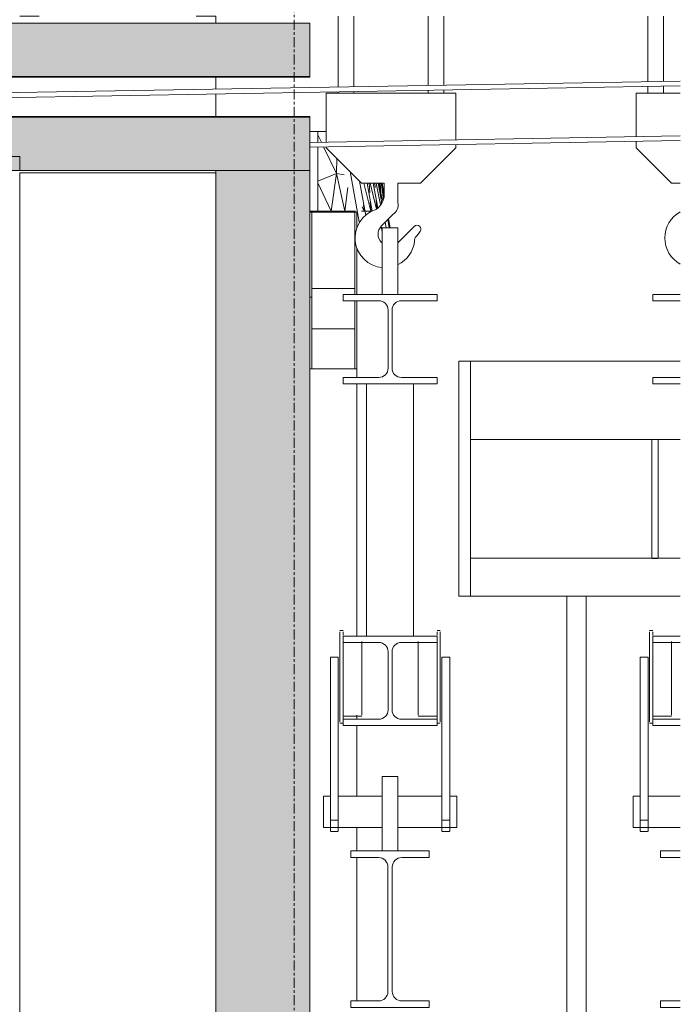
# Model space of a CAD drawing. Header units: millimetres. Extents: x 61846 to 198573, y 13020 to 52988.
# Tile 189 of 240: x 183753 to 184595, y 21289 to 22546. Entities that reach past the tile are written whole.
import ezdxf

# ---------------------------------------------------------------- set-up
doc = ezdxf.new("R2010")
doc.units = ezdxf.units.MM
doc.linetypes.add('Grid Line', pattern=[22.225, 12.7, -3.175, 3.175, -3.175])
for name, color, linetype, lineweight in [('A-GENM', 13, 'Continuous', 18), ('A-WALL', 113, 'Continuous', 25), ('E-CABL-TRAY', 211, 'Continuous', 18), ('I-WALL', 2, 'Continuous', 25), ('S-GRID', 1, 'Continuous', 18)]:
    doc.layers.add(name, color=color, linetype=linetype, lineweight=lineweight)

# ---------------------------------------------------------------- blocks, each defined once
blk = doc.blocks.new('NLRS_62_EF_LB_400V CEE wcd opbouw_gen_ISR_NLRS_62_EF_UN_CEE ctd 400V 32A_opbouw_DNL_4840869 - NLRS_62_EF_LB_400V CEE wcd opbouw_gen_ISR_NLRS_62_EF_UN_CEE ctd 400V 32A_opbouw_DNL_4840869-608094-GZ lierenkamer 3')
at = {"layer": 'A-GENM', "color": 7, "lineweight": 9}
for p, q in [((-44880, 22403), (-44890, 22403)), ((-44890, 22403), (-44880, 22403)), ((-44880, 22403), (-44869, 22403)), ((-44869, 22403), (-44880, 22403)), ((-44880, 22389.1), (-44880, 22403)), ((-44880, 22403), (-44880, 22389.1)), ((-44875.3, 22389.2), (-44880, 22398.8)), ((-44880, 22398.8), (-44875.3, 22389.2)), ((-44880, 22301), (-44880, 22383.1)), ((-44880, 22383.1), (-44880, 22301)), ((-44856, 22349.1), (-44872.5, 22383.2)), ((-44872.5, 22383.2), (-44856, 22349.1)), ((-44855.6, 22368.5), (-44856, 22349.1)), ((-44856, 22349.1), (-44855.6, 22368.5)), ((-44880, 22339.4), (-44856, 22349.1)), ((-44856, 22349.1), (-44880, 22339.4)), ((-44856, 22349.1), (-44862.7, 22301)), ((-44862.7, 22301), (-44856, 22349.1)), ((-44846.1, 22347.4), (-44856, 22349.1)), ((-44856, 22349.1), (-44845.4, 22301)), ((-44845.4, 22301), (-44856, 22349.1)), ((-44856, 22349.1), (-44846.1, 22347.4)), ((-44827, 22287.4), (-44838.7, 22351.6)), ((-44838.7, 22351.6), (-44827, 22287.4)), ((-44862.7, 22301), (-44880, 22337.5)), ((-44880, 22337.5), (-44862.7, 22301)), ((-44826.6, 22339.5), (-44818.6, 22295.8)), ((-44818.6, 22295.8), (-44826.6, 22339.5)), ((-44812.2, 22301), (-44821.3, 22336.9)), ((-44821.3, 22336.9), (-44812.2, 22301)), ((-44810.4, 22301.1), (-44817, 22336.9)), ((-44817, 22336.9), (-44810.4, 22301.1)), ((-44813.7, 22325.2), (-44814.4, 22336.9)), ((-44814.4, 22336.9), (-44813.7, 22325.2)), ((-44812.9, 22336.9), (-44805.2, 22303.9)), ((-44805.2, 22303.9), (-44812.9, 22336.9)), ((-44803.3, 22305.4), (-44809.1, 22336.9)), ((-44809.1, 22336.9), (-44803.3, 22305.4)), ((-44807.2, 22336.9), (-44806.8, 22331.3)), ((-44806.8, 22331.3), (-44807.2, 22336.9)), ((-44799.9, 22309.1), (-44805.4, 22336.9)), ((-44805.4, 22336.9), (-44799.9, 22309.1)), ((-44803, 22336.9), (-44798.3, 22311.2)), ((-44798.3, 22311.2), (-44803, 22336.9)), ((-44801.6, 22336.2), (-44799.6, 22324.1)), ((-44799.6, 22324.1), (-44801.6, 22336.2)), ((-44799.6, 22324.1), (-44800.5, 22336.9)), ((-44800.5, 22336.9), (-44799.6, 22324.1)), ((-44795.8, 22318.1), (-44799.2, 22336.9)), ((-44799.2, 22336.9), (-44795.8, 22318.1)), ((-44798.6, 22336.9), (-44795.4, 22320.4)), ((-44795.4, 22320.4), (-44798.6, 22336.9)), ((-44795.7, 22324.6), (-44798.3, 22336.9)), ((-44798.3, 22336.9), (-44795.7, 22324.6)), ((-44797.9, 22336.9), (-44795.7, 22324.7)), ((-44795.7, 22324.7), (-44797.9, 22336.9)), ((-44845.4, 22301), (-44841.7, 22331.3)), ((-44841.7, 22331.3), (-44845.4, 22301)), ((-44799.6, 22324.1), (-44801.6, 22330.3)), ((-44801.6, 22330.3), (-44799.6, 22324.1)), ((-44797.1, 22314), (-44799.6, 22324.1)), ((-44799.6, 22324.1), (-44799.2, 22317)), ((-44799.2, 22317), (-44799.6, 22324.1)), ((-44799.6, 22324.1), (-44797.1, 22314)), ((-44798.4, 22331.3), (-44796.2, 22316.2)), ((-44796.2, 22316.2), (-44798.4, 22331.3)), ((-44795.7, 22324.6), (-44795.2, 22321.9)), ((-44795.2, 22321.9), (-44795.7, 22324.6)), ((-44795.2, 22321.8), (-44795.7, 22324.6)), ((-44795.7, 22324.6), (-44795.2, 22321.8)), ((-44812.2, 22301), (-44812.9, 22313)), ((-44812.9, 22313), (-44812.2, 22301)), ((-44805.5, 22314.6), (-44804.7, 22304.2)), ((-44804.7, 22304.2), (-44805.5, 22314.6)), ((-44799, 22313.3), (-44798.8, 22310.5)), ((-44798.8, 22310.5), (-44799, 22313.3)), ((-44890, 22301), (-44880, 22301)), ((-44880, 22301), (-44890, 22301)), ((-44862.7, 22301), (-44880, 22301)), ((-44880, 22301), (-44862.7, 22301)), ((-44845.4, 22301), (-44862.7, 22301)), ((-44862.7, 22301), (-44845.4, 22301)), ((-44831.9, 22301), (-44845.4, 22301)), ((-44845.4, 22301), (-44831.9, 22301)), ((-44820.9, 22301), (-44824.1, 22301)), ((-44824.1, 22301), (-44820.9, 22301)), ((-44823.3, 22306.7), (-44820.9, 22301)), ((-44820.9, 22301), (-44823.3, 22306.7)), ((-44820.9, 22301), (-44821.5, 22309.4)), ((-44821.5, 22309.4), (-44820.9, 22301)), ((-44819.7, 22301), (-44820.9, 22301)), ((-44820.9, 22301), (-44819.7, 22301)), ((-44812.2, 22301), (-44819.6, 22301)), ((-44819.6, 22301), (-44812.2, 22301)), ((-44810.6, 22301), (-44812.2, 22301)), ((-44812.2, 22301), (-44810.6, 22301)), ((-44793.9, 22287.2), (-44792.6, 22280)), ((-44792.6, 22280), (-44793.9, 22287.2)), ((-44788.8, 22280), (-44790.7, 22290.4)), ((-44790.7, 22290.4), (-44788.8, 22280)), ((-44789.6, 22291.5), (-44787.5, 22280)), ((-44787.5, 22280), (-44789.6, 22291.5)), ((-44797.7, 22275), (-44799, 22282)), ((-44799, 22282), (-44797.7, 22275)), ((-44830, 22250.9), (-44828.7, 22251.1)), ((-44828.7, 22251.1), (-44830, 22250.9))]:
    blk.add_line(p, q, dxfattribs=at)
blk = doc.blocks.new('NLRS_62_EF_LB_400V CEE wcd opbouw_gen_ISR_NLRS_62_EF_UN_CEE ctd 400V 32A_opbouw_DNL_4840869 - NLRS_62_EF_LB_400V CEE wcd opbouw_gen_ISR_NLRS_62_EF_UN_CEE ctd 400V 32A_opbouw_DNL_4840869-608098-GZ lierenkamer 3')
blk.add_blockref('NLRS_62_EF_LB_400V CEE wcd opbouw_gen_ISR_NLRS_62_EF_UN_CEE ctd 400V 32A_opbouw_DNL_4840869 - NLRS_62_EF_LB_400V CEE wcd opbouw_gen_ISR_NLRS_62_EF_UN_CEE ctd 400V 32A_opbouw_DNL_4840869-608094-GZ lierenkamer 3', (0, 0))
blk = doc.blocks.new('Cable Tray with Fittings_NLRS_61_CT_UN_kabelgoot_DNL_4840879 - Cable Tray with Fittings_NLRS_61_CT_UN_kabelgoot_DNL_4840879-608154-GZ lierenkamer 3')
at = {"layer": 'E-CABL-TRAY', "color": 7, "lineweight": 9}
blk.add_line((-44887.5, 22300), (-44832.5, 22300), dxfattribs=at)
blk = doc.blocks.new('Cable Tray with Fittings_NLRS_61_CT_UN_kabelgoot_DNL_4840904 - Cable Tray with Fittings_NLRS_61_CT_UN_kabelgoot_DNL_4840904-608259-GZ lierenkamer 3')
at = {"layer": 'E-CABL-TRAY', "color": 7, "lineweight": 9}
for p, q in [((-44890, 22100), (-44830, 22100)), ((-44830, 22089), (-44830, 22100)), ((-44830, 21759), (-44830, 22081)), ((-44830, 21653), (-44830, 21658.3)), ((-44830, 21554.8), (-44830, 21645)), ((-44830, 21485), (-44830, 21515)), ((-44830, 21293.5), (-44830, 21476.5))]:
    blk.add_line(p, q, dxfattribs=at)
blk = doc.blocks.new('NLRS_61_CTF_UN_goot bocht omlaag_gen_ISR_NLRS_61_CTF_UN_kabelgoot bocht omlaag_DNL_4840909 - NLRS_61_CTF_UN_goot bocht omlaag_gen_ISR_NLRS_61_CTF_UN_kabelgoot bocht omlaag_DNL_4840909-608269-GZ lierenkamer 3')
at = {"layer": 'E-CABL-TRAY', "color": 7, "lineweight": 9}
for p, q in [((-44887.5, 22300), (-44890, 22300)), ((-44890, 22300), (-44887.5, 22300)), ((-44887.5, 22300), (-44887.5, 22191.4)), ((-44887.5, 22191.4), (-44887.5, 22300)), ((-44832.5, 22195), (-44832.5, 22300)), ((-44830, 22300), (-44832.5, 22300)), ((-44832.5, 22300), (-44832.5, 22195)), ((-44832.5, 22300), (-44830, 22300)), ((-44830, 22300), (-44830, 22279.5)), ((-44830, 22279.5), (-44830, 22300)), ((-44830, 22254.5), (-44830, 22195)), ((-44830, 22195), (-44830, 22254.5)), ((-44832.5, 22202.5), (-44887.5, 22202.5)), ((-44887.5, 22202.5), (-44832.5, 22202.5)), ((-44887.5, 22191.4), (-44890, 22191.4)), ((-44890, 22191.4), (-44887.5, 22191.4)), ((-44887.5, 22191.4), (-44887.5, 22100)), ((-44887.5, 22100), (-44887.5, 22191.4)), ((-44832.5, 22187), (-44832.5, 22100)), ((-44832.5, 22100), (-44832.5, 22187)), ((-44830, 22187), (-44830, 22100)), ((-44830, 22100), (-44830, 22187)), ((-44832.5, 22151.1), (-44887.5, 22151.1)), ((-44887.5, 22151.1), (-44832.5, 22151.1)), ((-44887.5, 22100), (-44890, 22100)), ((-44890, 22100), (-44887.5, 22100)), ((-44830, 22100), (-44832.5, 22100)), ((-44832.5, 22100), (-44830, 22100))]:
    blk.add_line(p, q, dxfattribs=at)
blk = doc.blocks.new('NLRS_61_CTF_UN_goot bocht omlaag_gen_ISR_NLRS_61_CTF_UN_kabelgoot bocht omlaag_DNL_4840909 - NLRS_61_CTF_UN_goot bocht omlaag_gen_ISR_NLRS_61_CTF_UN_kabelgoot bocht omlaag_DNL_4840909-608273-GZ lierenkamer 3')
blk.add_blockref('NLRS_61_CTF_UN_goot bocht omlaag_gen_ISR_NLRS_61_CTF_UN_kabelgoot bocht omlaag_DNL_4840909 - NLRS_61_CTF_UN_goot bocht omlaag_gen_ISR_NLRS_61_CTF_UN_kabelgoot bocht omlaag_DNL_4840909-608269-GZ lierenkamer 3', (0, 0))
blk = doc.blocks.new('TadP_A_INS_INSTALLATIES_rvt-5-GZ lierenkamer 3')
at = {"layer": 'A-GENM', "lineweight": 9}
blk.add_blockref('NLRS_62_EF_LB_400V CEE wcd opbouw_gen_ISR_NLRS_62_EF_UN_CEE ctd 400V 32A_opbouw_DNL_4840869 - NLRS_62_EF_LB_400V CEE wcd opbouw_gen_ISR_NLRS_62_EF_UN_CEE ctd 400V 32A_opbouw_DNL_4840869-608098-GZ lierenkamer 3', (0, 0), dxfattribs=at)
at = {"layer": 'E-CABL-TRAY', "lineweight": 9}
for name in ['NLRS_61_CTF_UN_goot bocht omlaag_gen_ISR_NLRS_61_CTF_UN_kabelgoot bocht omlaag_DNL_4840909 - NLRS_61_CTF_UN_goot bocht omlaag_gen_ISR_NLRS_61_CTF_UN_kabelgoot bocht omlaag_DNL_4840909-608273-GZ lierenkamer 3', 'Cable Tray with Fittings_NLRS_61_CT_UN_kabelgoot_DNL_4840879 - Cable Tray with Fittings_NLRS_61_CT_UN_kabelgoot_DNL_4840879-608154-GZ lierenkamer 3', 'Cable Tray with Fittings_NLRS_61_CT_UN_kabelgoot_DNL_4840904 - Cable Tray with Fittings_NLRS_61_CT_UN_kabelgoot_DNL_4840904-608259-GZ lierenkamer 3']:
    blk.add_blockref(name, (0, 0), dxfattribs=at)
blk = doc.blocks.new('TadP_A_CON_CONSTRUCTIE_rvt-5-GZ lierenkamer 3')
at = {"layer": 'I-WALL', "color": 10, "lineweight": 18}
for p, q in [((-45010, 22350), (-45260, 22350)), ((-45260, 22350), (-45260, 19800)), ((-45010, 19800), (-45010, 22350))]:
    blk.add_line(p, q, dxfattribs=at)
blk = doc.blocks.new('22_NOAHH_Wand_Wand-x 2789432 - 22_NOAHH_Wand_Wand-x-161662-GZ lierenkamer 3')
at = {"layer": 'A-WALL', "color": 130, "lineweight": 13}
for p, q in [((-45235, 22550), (-45260, 22550)), ((-45260, 22550), (-45235, 22550)), ((-45010, 22550), (-45035, 22550)), ((-45035, 22550), (-45010, 22550)), ((-45010, 22550), (-45010, 22541)), ((-45010, 22541), (-45010, 22550)), ((-45010, 22472), (-45010, 22456.8)), ((-45010, 22456.8), (-45010, 22472)), ((-45010, 22450.8), (-45010, 22422)), ((-45010, 22422), (-45010, 22450.8))]:
    blk.add_line(p, q, dxfattribs=at)
blk = doc.blocks.new('22_NOAHH_Wand_Wand-x 2789432 - 22_NOAHH_Wand_Wand-x 2789432-161666-GZ lierenkamer 3')
blk.add_blockref('22_NOAHH_Wand_Wand-x 2789432 - 22_NOAHH_Wand_Wand-x-161662-GZ lierenkamer 3', (0, 0))
blk = doc.blocks.new('22_NOAHH_Wand_Wand-x 2904254 - 22_NOAHH_Wand_Wand-x 2904254-166222-GZ lierenkamer 3')
at = {"layer": 'A-WALL', "lineweight": 13}
blk.add_hatch(color=9, dxfattribs=at).paths.add_polyline_path([(-44993.5, 20300), (-44890, 20300), (-44890, 22353), (-45010, 22353), (-45010, 20300)])
at = {"layer": 'A-WALL', "color": 130, "lineweight": 13}
for p, q in [((-44890, 22353), (-45010, 22353)), ((-45010, 22353), (-45010, 20300)), ((-44890, 20300), (-44890, 22353))]:
    blk.add_line(p, q, dxfattribs=at)
blk = doc.blocks.new('22_NOAHH_Wand_Wand-x 2904520 - 22_NOAHH_Wand_Wand-x 2904520-166260-GZ lierenkamer 3')
at = {"layer": 'A-WALL', "lineweight": 13}
for points in [[(-45622, 22473), (-45622, 22523), (-45360, 22523), (-45360, 22541), (-45640, 22541), (-45640, 22473)], [(-45622, 22473), (-44890, 22473), (-44890, 22541), (-45360, 22541), (-45360, 22523), (-45622, 22523)], [(-45569.5, 22353), (-45260, 22353), (-45260, 22371), (-45622, 22371), (-45622, 22421), (-45640, 22421), (-45640, 22353)], [(-44993.5, 22353), (-44890, 22353), (-44890, 22421), (-45622, 22421), (-45622, 22371), (-45260, 22371), (-45260, 22353), (-45185.5, 22353)]]:
    blk.add_hatch(color=9, dxfattribs=at).paths.add_polyline_path(points)
at = {"layer": 'A-WALL', "color": 130, "lineweight": 13}
for p, q in [((-45360, 22541), (-45640, 22541)), ((-45640, 22541), (-45640, 22473)), ((-44890, 22541), (-45360, 22541)), ((-45360, 22541), (-45360, 22523)), ((-45360, 22523), (-45360, 22541)), ((-44890, 22473), (-44890, 22541)), ((-45360, 22523), (-45622, 22523)), ((-45622, 22523), (-45622, 22473)), ((-45622, 22473), (-45622, 22523)), ((-45622, 22523), (-45360, 22523)), ((-44890, 22473), (-45640, 22473)), ((-45640, 22473), (-45640, 22472)), ((-45640, 22473), (-45622, 22473)), ((-45640, 22472), (-44890, 22472)), ((-45622, 22473), (-44890, 22473)), ((-44890, 22472), (-44890, 22473)), ((-44890, 22422), (-45640, 22422)), ((-45640, 22422), (-45640, 22421)), ((-45640, 22421), (-44890, 22421)), ((-45622, 22421), (-45640, 22421)), ((-45640, 22421), (-45640, 22353)), ((-45622, 22421), (-45622, 22371)), ((-44890, 22421), (-45622, 22421)), ((-45622, 22371), (-45622, 22421)), ((-44890, 22421), (-44890, 22422)), ((-44890, 22353), (-44890, 22421)), ((-45622, 22371), (-45260, 22371)), ((-45260, 22371), (-45622, 22371)), ((-45260, 22371), (-45260, 22353)), ((-45260, 22353), (-45260, 22371)), ((-45640, 22353), (-45260, 22353)), ((-45260, 22353), (-44890, 22353))]:
    blk.add_line(p, q, dxfattribs=at)
blk = doc.blocks.new('TadP_A_BWK_BOUWKUNDE_rvt-5-GZ lierenkamer 3')
at = {"layer": 'A-WALL', "lineweight": 9}
for name in ['22_NOAHH_Wand_Wand-x 2789432 - 22_NOAHH_Wand_Wand-x 2789432-161666-GZ lierenkamer 3', '22_NOAHH_Wand_Wand-x 2904520 - 22_NOAHH_Wand_Wand-x 2904520-166260-GZ lierenkamer 3', '22_NOAHH_Wand_Wand-x 2904254 - 22_NOAHH_Wand_Wand-x 2904254-166222-GZ lierenkamer 3']:
    blk.add_blockref(name, (0, 0), dxfattribs=at)
blk = doc.blocks.new('kettingtakels orkestkamer plafond laag - Laag-2765805-GZ lierenkamer 3')
at = {"layer": 'A-GENM'}
for p, q in [((-44700, 21810), (-44700, 22110)), ((-44685, 22110), (-44700, 22110)), ((-44685, 22110), (-44685, 21810)), ((-44417.6, 22110), (-44685, 22110)), ((-44417.6, 22110), (-44685, 22110)), ((-44685, 22018), (-44685, 22102)), ((-44685, 22018), (-44685, 22102)), ((-44685, 22010), (-44417.6, 22010)), ((-44685, 22010), (-44417.6, 22010)), ((-44454, 22010), (-44454, 21858)), ((-44446, 21858), (-44446, 22010)), ((-44417.6, 21858.3), (-44685, 21858.3)), ((-44417.6, 21858.3), (-44685, 21858.3)), ((-44450, 21858), (-44453.5, 21858)), ((-44446.5, 21858), (-44450, 21858)), ((-44700, 21810), (-44685, 21810)), ((-44685, 21810), (-44417.6, 21810)), ((-44685, 21810), (-44417.6, 21810)), ((-44562.5, 21810), (-44562.5, 19310)), ((-44562.5, 21810), (-44537.5, 21810)), ((-44537.5, 19310), (-44537.5, 21810))]:
    blk.add_line(p, q, dxfattribs=at)
blk = doc.blocks.new('Decortrek - Links-747619-GZ lierenkamer 3')
at = {"layer": 'A-GENM'}
for p, q in [((-44890, 22388.9), (-44417.6, 22397.2)), ((-44890, 22382.9), (-44417.6, 22391.2)), ((-45760, 22373.7), (-45640, 22375.8)), ((-45760, 22367.7), (-45640, 22369.8))]:
    blk.add_line(p, q, dxfattribs=at)
blk = doc.blocks.new('Decortrek - Links-V166-GZ lierenkamer 3')
at = {"layer": 'A-GENM'}
for p, q in [((-45760, 22443.7), (-44417.6, 22467.2)), ((-45760, 22437.7), (-44417.6, 22461.2))]:
    blk.add_line(p, q, dxfattribs=at)
blk = doc.blocks.new('Orkestkamer zijwand bovenstuk - Opgeborgen-5849313-GZ lierenkamer 3')
at = {"layer": 'A-GENM'}
for p, q in [((-44452.8, 21766), (-44456.8, 21766)), ((-44452.8, 21766), (-44456.8, 21766)), ((-44452.8, 21766), (-44456.8, 21766)), ((-44452.8, 21766), (-44456.8, 21766)), ((-44452.8, 21766), (-44456.8, 21766)), ((-44452.8, 21766), (-44456.8, 21766)), ((-44452.8, 21766), (-44456.8, 21766)), ((-44452.8, 21766), (-44456.8, 21766)), ((-44456.8, 21764.5), (-44456.8, 21764.5)), ((-44456.8, 21707), (-44456.8, 21764.5)), ((-44456.8, 21764.5), (-44456.8, 21764.5)), ((-44456.8, 21764.5), (-44456.8, 21764.5)), ((-44456.8, 21764.5), (-44456.8, 21764.5)), ((-44456.8, 21764.5), (-44456.8, 21764.5)), ((-44456.8, 21764.5), (-44456.8, 21764.5)), ((-44456.8, 21764.5), (-44456.8, 21764.5)), ((-44452.8, 21764.5), (-44452.8, 21764.5)), ((-44452.8, 21760.3), (-44452.8, 21764.5)), ((-44452.8, 21764.5), (-44452.8, 21764.5)), ((-44452.8, 21764.5), (-44452.8, 21764.5)), ((-44452.8, 21764.5), (-44452.8, 21764.5)), ((-44452.8, 21764.5), (-44452.8, 21764.5)), ((-44452.8, 21764.5), (-44452.8, 21764.5)), ((-44452.8, 21764.5), (-44452.8, 21764.5)), ((-44452.8, 21707), (-44452.8, 21751.4)), ((-44428.8, 21707), (-44428.8, 21752.1)), ((-44458.8, 21732), (-44468.8, 21732)), ((-44468.8, 21696.2), (-44468.8, 21732)), ((-44458.8, 21732), (-44458.8, 21696.2)), ((-44468.8, 21524.2), (-44468.8, 21696.2)), ((-44458.8, 21696.2), (-44458.8, 21524.2)), ((-44456.8, 21649.5), (-44456.8, 21707)), ((-44452.8, 21651.8), (-44452.8, 21707)), ((-44428.8, 21658.3), (-44428.8, 21707)), ((-44428.8, 21658.3), (-44428.8, 21658.3)), ((-44428.8, 21658.3), (-44428.8, 21658.3)), ((-44428.8, 21658.3), (-44428.8, 21658.3)), ((-44428.8, 21658.3), (-44428.8, 21658.3)), ((-44428.8, 21658.3), (-44428.8, 21658.3)), ((-44428.8, 21658.3), (-44428.8, 21658.3)), ((-44428.8, 21658.3), (-44428.8, 21658.3)), ((-44456.8, 21649.5), (-44456.8, 21649.5)), ((-44456.8, 21649.5), (-44456.8, 21649.5)), ((-44456.8, 21649.5), (-44456.8, 21649.5)), ((-44456.8, 21649.5), (-44456.8, 21649.5)), ((-44456.8, 21649.5), (-44456.8, 21649.5)), ((-44456.8, 21649.5), (-44456.8, 21649.5)), ((-44456.8, 21649.5), (-44456.8, 21649.5)), ((-44456.8, 21648), (-44452.8, 21648)), ((-44456.8, 21648), (-44452.8, 21648)), ((-44456.8, 21648), (-44452.8, 21648)), ((-44456.8, 21648), (-44452.8, 21648)), ((-44456.8, 21648), (-44452.8, 21648)), ((-44456.8, 21648), (-44452.8, 21648)), ((-44456.8, 21648), (-44452.8, 21648)), ((-44456.8, 21648), (-44452.8, 21648)), ((-44452.8, 21657), (-44428.8, 21657)), ((-44452.8, 21657), (-44428.8, 21657)), ((-44452.8, 21657), (-44428.8, 21657)), ((-44452.8, 21657), (-44428.8, 21657)), ((-44452.8, 21657), (-44428.8, 21657)), ((-44452.8, 21657), (-44428.8, 21657)), ((-44452.8, 21657), (-44428.8, 21657)), ((-44452.8, 21657), (-44428.8, 21657)), ((-44468.8, 21555), (-44477.8, 21555)), ((-44477.8, 21535), (-44477.8, 21555)), ((-44417.6, 21555), (-44458.8, 21555)), ((-44477.8, 21515), (-44477.8, 21535)), ((-44468.8, 21510), (-44468.8, 21524.2)), ((-44468.8, 21524.2), (-44458.8, 21524.2)), ((-44458.8, 21524.2), (-44458.8, 21510)), ((-44477.8, 21515), (-44417.6, 21515)), ((-44468.8, 21510), (-44468.8, 21510)), ((-44468.8, 21510), (-44468.8, 21510)), ((-44468.8, 21510), (-44468.8, 21510)), ((-44468.8, 21509.8), (-44458.8, 21509.8)), ((-44468.8, 21509.8), (-44458.8, 21509.8)), ((-44468.8, 21509.8), (-44458.8, 21509.8)), ((-44468.8, 21509.8), (-44458.8, 21509.8)), ((-44458.8, 21510), (-44458.8, 21510)), ((-44458.8, 21510), (-44458.8, 21510)), ((-44458.8, 21510), (-44458.8, 21510))]:
    blk.add_line(p, q, dxfattribs=at)
blk = doc.blocks.new('Orkestkamer IPE220 - IPE220-4670351-GZ lierenkamer 3')
at = {"layer": 'A-GENM'}
for p, q in [((-44442.8, 21485), (-44442.8, 21476.5)), ((-44417.6, 21485), (-44442.8, 21485)), ((-44442.8, 21476.5), (-44417.6, 21476.5)), ((-44417.6, 21293.5), (-44442.8, 21293.5)), ((-44442.8, 21293.5), (-44442.8, 21285)), ((-44442.8, 21285), (-44417.6, 21285))]:
    blk.add_line(p, q, dxfattribs=at)
blk = doc.blocks.new('Orkestkamer He120A - He120A lg 13 m-4911550-GZ lierenkamer 3')
at = {"layer": 'A-GENM'}
for p, q in [((-44452.8, 21759), (-44452.8, 21751)), ((-44417.6, 21759), (-44452.8, 21759)), ((-44452.8, 21751), (-44417.6, 21751)), ((-44417.6, 21653), (-44452.8, 21653)), ((-44452.8, 21653), (-44452.8, 21645)), ((-44452.8, 21645), (-44417.6, 21645))]:
    blk.add_line(p, q, dxfattribs=at)
blk = doc.blocks.new('Orkestkamer He120A - He120A lg 11_75 m-5787405-GZ lierenkamer 3')
at = {"layer": 'A-GENM'}
for p, q in [((-44452.8, 22195), (-44452.8, 22187)), ((-44417.6, 22195), (-44452.8, 22195)), ((-44452.8, 22187), (-44417.6, 22187)), ((-44417.6, 22089), (-44452.8, 22089)), ((-44452.8, 22089), (-44452.8, 22081)), ((-44452.8, 22081), (-44417.6, 22081))]:
    blk.add_line(p, q, dxfattribs=at)
blk = doc.blocks.new('Orkestkamer zijwand onderstuk - Opgeborgen-5879431-GZ lierenkamer 3')
at = {"layer": 'A-GENM'}
for p, q in [((-44777.7, 22280), (-44797.7, 22280)), ((-44797.7, 22251.9), (-44797.7, 22280)), ((-44777.7, 22280), (-44777.7, 22251.9)), ((-44797.7, 22195), (-44797.7, 22251.9)), ((-44777.7, 22251.9), (-44777.7, 22195)), ((-44847.7, 21766), (-44851.7, 21766)), ((-44847.7, 21766), (-44851.7, 21766)), ((-44851.7, 21764.5), (-44851.7, 21764.5)), ((-44851.7, 21707), (-44851.7, 21764.5)), ((-44847.7, 21764.5), (-44847.7, 21764.5)), ((-44847.7, 21760.3), (-44847.7, 21764.5)), ((-44723.7, 21766), (-44727.7, 21766)), ((-44723.7, 21766), (-44727.7, 21766)), ((-44723.7, 21766), (-44727.7, 21766)), ((-44723.7, 21766), (-44727.7, 21766)), ((-44723.7, 21766), (-44727.7, 21766)), ((-44723.7, 21766), (-44727.7, 21766)), ((-44723.7, 21766), (-44727.7, 21766)), ((-44723.7, 21766), (-44727.7, 21766)), ((-44727.7, 21764.5), (-44727.7, 21764.5)), ((-44727.7, 21760.3), (-44727.7, 21764.5)), ((-44727.7, 21764.5), (-44727.7, 21764.5)), ((-44727.7, 21764.5), (-44727.7, 21764.5)), ((-44727.7, 21764.5), (-44727.7, 21764.5)), ((-44727.7, 21764.5), (-44727.7, 21764.5)), ((-44727.7, 21764.5), (-44727.7, 21764.5)), ((-44727.7, 21764.5), (-44727.7, 21764.5)), ((-44723.7, 21764.5), (-44723.7, 21764.5)), ((-44723.7, 21707), (-44723.7, 21764.5)), ((-44723.7, 21764.5), (-44723.7, 21764.5)), ((-44723.7, 21764.5), (-44723.7, 21764.5)), ((-44723.7, 21764.5), (-44723.7, 21764.5)), ((-44723.7, 21764.5), (-44723.7, 21764.5)), ((-44723.7, 21764.5), (-44723.7, 21764.5)), ((-44723.7, 21764.5), (-44723.7, 21764.5)), ((-44847.7, 21707), (-44847.7, 21751.4)), ((-44823.7, 21707), (-44823.7, 21752.1)), ((-44751.7, 21707), (-44751.7, 21752.1)), ((-44727.7, 21707), (-44727.7, 21751.4)), ((-44853.7, 21732), (-44863.7, 21732)), ((-44863.7, 21696.2), (-44863.7, 21732)), ((-44853.7, 21732), (-44853.7, 21696.2)), ((-44711.7, 21732), (-44721.7, 21732)), ((-44721.7, 21696.2), (-44721.7, 21732)), ((-44711.7, 21732), (-44711.7, 21696.2)), ((-44863.7, 21524.2), (-44863.7, 21696.2)), ((-44853.7, 21696.2), (-44853.7, 21524.2)), ((-44851.7, 21649.5), (-44851.7, 21707)), ((-44847.7, 21651.8), (-44847.7, 21707)), ((-44823.7, 21658.3), (-44823.7, 21707)), ((-44751.7, 21658.3), (-44751.7, 21707)), ((-44727.7, 21651.8), (-44727.7, 21707)), ((-44723.7, 21649.5), (-44723.7, 21707)), ((-44721.7, 21524.2), (-44721.7, 21696.2)), ((-44711.7, 21696.2), (-44711.7, 21524.2)), ((-44823.7, 21658.3), (-44823.7, 21658.3)), ((-44823.7, 21658.3), (-44823.7, 21658.3)), ((-44823.7, 21658.3), (-44823.7, 21658.3)), ((-44823.7, 21658.3), (-44823.7, 21658.3)), ((-44823.7, 21658.3), (-44823.7, 21658.3)), ((-44823.7, 21658.3), (-44823.7, 21658.3)), ((-44823.7, 21658.3), (-44823.7, 21658.3)), ((-44751.7, 21658.3), (-44751.7, 21658.3)), ((-44751.7, 21658.3), (-44751.7, 21658.3)), ((-44751.7, 21658.3), (-44751.7, 21658.3)), ((-44751.7, 21658.3), (-44751.7, 21658.3)), ((-44751.7, 21658.3), (-44751.7, 21658.3)), ((-44751.7, 21658.3), (-44751.7, 21658.3)), ((-44751.7, 21658.3), (-44751.7, 21658.3)), ((-44851.7, 21649.5), (-44851.7, 21649.5)), ((-44851.7, 21648), (-44847.7, 21648)), ((-44851.7, 21648), (-44847.7, 21648)), ((-44847.7, 21657), (-44823.7, 21657)), ((-44847.7, 21657), (-44823.7, 21657)), ((-44830, 21657), (-44823.7, 21657)), ((-44830, 21657), (-44823.7, 21657)), ((-44830, 21657), (-44823.7, 21657)), ((-44830, 21657), (-44823.7, 21657)), ((-44830, 21657), (-44823.7, 21657)), ((-44830, 21657), (-44823.7, 21657)), ((-44751.7, 21657), (-44727.7, 21657)), ((-44751.7, 21657), (-44727.7, 21657)), ((-44751.7, 21657), (-44727.7, 21657)), ((-44751.7, 21657), (-44727.7, 21657)), ((-44751.7, 21657), (-44727.7, 21657)), ((-44751.7, 21657), (-44727.7, 21657)), ((-44751.7, 21657), (-44727.7, 21657)), ((-44751.7, 21657), (-44727.7, 21657)), ((-44727.7, 21648), (-44723.7, 21648)), ((-44727.7, 21648), (-44723.7, 21648)), ((-44727.7, 21648), (-44723.7, 21648)), ((-44727.7, 21648), (-44723.7, 21648)), ((-44727.7, 21648), (-44723.7, 21648)), ((-44727.7, 21648), (-44723.7, 21648)), ((-44727.7, 21648), (-44723.7, 21648)), ((-44727.7, 21648), (-44723.7, 21648)), ((-44723.7, 21649.5), (-44723.7, 21649.5)), ((-44723.7, 21649.5), (-44723.7, 21649.5)), ((-44723.7, 21649.5), (-44723.7, 21649.5)), ((-44723.7, 21649.5), (-44723.7, 21649.5)), ((-44723.7, 21649.5), (-44723.7, 21649.5)), ((-44723.7, 21649.5), (-44723.7, 21649.5)), ((-44723.7, 21649.5), (-44723.7, 21649.5)), ((-44863.7, 21555), (-44872.7, 21555)), ((-44872.7, 21535), (-44872.7, 21555)), ((-44797.7, 21555), (-44853.7, 21555)), ((-44721.7, 21555), (-44777.6, 21555)), ((-44702.7, 21555), (-44711.7, 21555)), ((-44702.7, 21555), (-44702.7, 21535)), ((-44872.7, 21515), (-44872.7, 21535)), ((-44702.7, 21535), (-44702.7, 21515)), ((-44863.7, 21510), (-44863.7, 21524.2)), ((-44863.7, 21524.2), (-44853.7, 21524.2)), ((-44853.7, 21524.2), (-44853.7, 21510)), ((-44721.7, 21510), (-44721.7, 21524.2)), ((-44711.7, 21524.2), (-44721.7, 21524.2)), ((-44711.7, 21524.2), (-44711.7, 21510)), ((-44872.7, 21515), (-44797.7, 21515)), ((-44863.7, 21509.8), (-44853.7, 21509.8)), ((-44777.6, 21515), (-44702.7, 21515)), ((-44721.7, 21510), (-44721.7, 21510)), ((-44721.7, 21510), (-44721.7, 21510)), ((-44721.7, 21510), (-44721.7, 21510)), ((-44721.7, 21509.8), (-44711.7, 21509.8)), ((-44721.7, 21509.8), (-44711.7, 21509.8)), ((-44721.7, 21509.8), (-44711.7, 21509.8)), ((-44721.7, 21509.8), (-44711.7, 21509.8)), ((-44711.7, 21510), (-44711.7, 21510)), ((-44711.7, 21510), (-44711.7, 21510)), ((-44711.7, 21510), (-44711.7, 21510))]:
    blk.add_line(p, q, dxfattribs=at)
blk = doc.blocks.new('Orkestkamer IPE220 - IPE220-V190-GZ lierenkamer 3')
at = {"layer": 'A-GENM'}
for p, q in [((-44777.7, 21580), (-44797.7, 21580)), ((-44777.7, 21580), (-44797.7, 21580)), ((-44777.7, 21580), (-44797.7, 21580)), ((-44777.7, 21580), (-44797.7, 21580)), ((-44797.7, 21579.7), (-44797.7, 21579.7)), ((-44797.7, 21579.7), (-44797.7, 21579.7)), ((-44797.7, 21579.7), (-44797.7, 21579.7)), ((-44797.7, 21555), (-44797.7, 21579.7)), ((-44777.7, 21579.7), (-44777.7, 21579.7)), ((-44777.7, 21579.7), (-44777.7, 21579.7)), ((-44777.7, 21579.7), (-44777.7, 21579.7)), ((-44777.7, 21579.7), (-44777.7, 21555)), ((-44797.7, 21485), (-44797.7, 21555)), ((-44777.7, 21555), (-44777.7, 21485)), ((-44837.7, 21485), (-44837.7, 21476.5)), ((-44737.7, 21485), (-44837.7, 21485)), ((-44737.7, 21476.5), (-44737.7, 21485)), ((-44837.7, 21476.5), (-44802.5, 21476.5)), ((-44772.9, 21476.5), (-44737.7, 21476.5)), ((-44790.5, 21464.5), (-44790.5, 21305.5)), ((-44784.9, 21305.5), (-44784.9, 21464.5)), ((-44802.5, 21293.5), (-44837.7, 21293.5)), ((-44837.7, 21293.5), (-44837.7, 21285)), ((-44737.7, 21293.5), (-44772.9, 21293.5)), ((-44737.7, 21285), (-44737.7, 21293.5)), ((-44837.7, 21285), (-44737.7, 21285))]:
    blk.add_line(p, q, dxfattribs=at)
for centre, start, end in [((-44802.5, 21464.5), 0, 90), ((-44772.9, 21464.5), 90, 180), ((-44802.5, 21305.5), 270, 0), ((-44772.9, 21305.5), 180, 270)]:
    blk.add_arc(centre, 12, start, end, dxfattribs=at)
blk = doc.blocks.new('Orkestkamer He120A - He120A lg 13_3 m-5938527-GZ lierenkamer 3')
at = {"layer": 'A-GENM'}
for p, q in [((-44847.7, 21759), (-44847.7, 21751)), ((-44727.7, 21759), (-44847.7, 21759)), ((-44727.7, 21751), (-44727.7, 21759)), ((-44847.7, 21751), (-44802.2, 21751)), ((-44773.2, 21751), (-44727.7, 21751)), ((-44790.2, 21739), (-44790.2, 21665)), ((-44785.2, 21665), (-44785.2, 21739)), ((-44802.2, 21653), (-44847.7, 21653)), ((-44847.7, 21653), (-44847.7, 21645)), ((-44727.7, 21653), (-44773.2, 21653)), ((-44727.7, 21645), (-44727.7, 21653)), ((-44847.7, 21645), (-44727.7, 21645))]:
    blk.add_line(p, q, dxfattribs=at)
for centre, start, end in [((-44802.2, 21739), 0, 90), ((-44773.2, 21739), 90, 180), ((-44802.2, 21665), 270, 0), ((-44773.2, 21665), 180, 270)]:
    blk.add_arc(centre, 12, start, end, dxfattribs=at)
blk = doc.blocks.new('Orkestkamer He120A - He120A lg 11_75 m-V191-GZ lierenkamer 3')
at = {"layer": 'A-GENM'}
for p, q in [((-44847.7, 22195), (-44847.7, 22187)), ((-44727.7, 22195), (-44847.7, 22195)), ((-44847.7, 22187), (-44802.2, 22187)), ((-44773.2, 22187), (-44727.7, 22187)), ((-44727.7, 22187), (-44727.7, 22195)), ((-44790.2, 22175), (-44790.2, 22101)), ((-44785.2, 22101), (-44785.2, 22175)), ((-44802.2, 22089), (-44847.7, 22089)), ((-44847.7, 22089), (-44847.7, 22081)), ((-44727.7, 22089), (-44773.2, 22089)), ((-44727.7, 22081), (-44727.7, 22089)), ((-44847.7, 22081), (-44727.7, 22081))]:
    blk.add_line(p, q, dxfattribs=at)
for centre, start, end in [((-44802.2, 22175), 0, 90), ((-44773.2, 22175), 90, 180), ((-44802.2, 22101), 270, 0), ((-44773.2, 22101), 180, 270)]:
    blk.add_arc(centre, 12, start, end, dxfattribs=at)
blk = doc.blocks.new('Orkestkamer kettingtakel - Opgeborgen buitenzijde-4861239-GZ lierenkamer 3')
at = {"layer": 'A-GENM'}
for p, q in [((-44854, 22550), (-44854, 22459.6)), ((-44834, 22459.9), (-44834, 22550)), ((-44739, 22550), (-44739, 22461.6)), ((-44719, 22461.9), (-44719, 22550)), ((-44704, 22451.8), (-44869, 22451.8)), ((-44869, 22451.8), (-44869, 22389.3)), ((-44854, 22453.6), (-44854, 22451.8)), ((-44834, 22451.8), (-44834, 22453.9)), ((-44739, 22455.6), (-44739, 22451.8)), ((-44719, 22451.8), (-44719, 22455.9)), ((-44704, 22392.2), (-44704, 22451.8)), ((-44869, 22383.3), (-44869, 22381.9)), ((-44869, 22381.9), (-44824, 22336.9)), ((-44749, 22336.9), (-44704, 22381.9)), ((-44704, 22381.9), (-44704, 22386.2)), ((-44824, 22336.9), (-44795.1, 22336.9)), ((-44795.1, 22336.9), (-44795.1, 22322.1)), ((-44777.9, 22312.2), (-44777.9, 22336.9)), ((-44777.9, 22336.9), (-44749, 22336.9)), ((-44798.7, 22282.4), (-44784.2, 22296.9)), ((-44756.8, 22281.8), (-44777.4, 22261.2)), ((-44753.7, 22269.6), (-44749.3, 22275.3))]:
    blk.add_line(p, q, dxfattribs=at)
for centre, radius, start, end in [((-44818.6, 22323), 23.5, 302.1665, 357.7565), ((-44791.3, 22308.8), 13.8, 300.5947, 14.2343), ((-44794.4, 22267), 38, 107.8886, 264.9686), ((-44788, 22271.8), 15, 135.0713, 225.056), ((-44753.3, 22278.3), 4.98, 321.9117, 135.4549), ((-44788, 22271.8), 15, 314.3213, 315.0407), ((-44794.4, 22267), 38, 296.3922, 352.6038), ((-44748.6, 22263.2), 8.24, 128.6467, 187.4083)]:
    blk.add_arc(centre, radius, start, end, dxfattribs=at)
blk = doc.blocks.new('Orkestkamer kettingtakel - Opgeborgen binnenzijde-5759605-GZ lierenkamer 3')
at = {"layer": 'A-GENM'}
for p, q in [((-44459, 22550), (-44459, 22466.5)), ((-44439, 22466.8), (-44439, 22550)), ((-44417.6, 22451.8), (-44474, 22451.8)), ((-44474, 22451.8), (-44474, 22396.2)), ((-44459, 22460.5), (-44459, 22451.8)), ((-44439, 22451.8), (-44439, 22460.8)), ((-44474, 22390.2), (-44474, 22381.9)), ((-44474, 22381.9), (-44429, 22336.9)), ((-44429, 22336.9), (-44417.6, 22336.9))]:
    blk.add_line(p, q, dxfattribs=at)
blk.add_arc((-44399.4, 22267), 38, 118.848, 241.1424, dxfattribs=at)
blk = doc.blocks.new('Orkestkamer koker 60x60 diagonaal - Koker 60x60x3 lg 10500-5818879-GZ lierenkamer 3')
at = {"layer": 'A-GENM'}
for p, q in [((-44817.7, 22081), (-44817.7, 21759)), ((-44757.7, 21759), (-44757.7, 22081))]:
    blk.add_line(p, q, dxfattribs=at)

msp = doc.modelspace()

# ---------------------------------------------------------------- linework, layer by layer
at = {"layer": 'S-GRID', "linetype": 'Grid Line'}
msp.add_line((184102.8, 13020.4), (184102.8, 28603), dxfattribs=at)

# ---------------------------------------------------------------- block references
at = {"color": 210, "lineweight": 5}
for name in ['TadP_A_BWK_BOUWKUNDE_rvt-5-GZ lierenkamer 3', 'TadP_A_CON_CONSTRUCTIE_rvt-5-GZ lierenkamer 3', 'TadP_A_INS_INSTALLATIES_rvt-5-GZ lierenkamer 3']:
    msp.add_blockref(name, (229012.8, 0), dxfattribs=at)
at = {"layer": 'A-GENM'}
for name in ['Orkestkamer kettingtakel - Opgeborgen binnenzijde-5759605-GZ lierenkamer 3', 'Orkestkamer kettingtakel - Opgeborgen buitenzijde-4861239-GZ lierenkamer 3', 'Decortrek - Links-V166-GZ lierenkamer 3', 'Decortrek - Links-747619-GZ lierenkamer 3', 'Orkestkamer zijwand onderstuk - Opgeborgen-5879431-GZ lierenkamer 3', 'Orkestkamer He120A - He120A lg 11_75 m-V191-GZ lierenkamer 3', 'Orkestkamer He120A - He120A lg 11_75 m-5787405-GZ lierenkamer 3', 'kettingtakels orkestkamer plafond laag - Laag-2765805-GZ lierenkamer 3', 'Orkestkamer koker 60x60 diagonaal - Koker 60x60x3 lg 10500-5818879-GZ lierenkamer 3', 'Orkestkamer He120A - He120A lg 13_3 m-5938527-GZ lierenkamer 3', 'Orkestkamer zijwand bovenstuk - Opgeborgen-5849313-GZ lierenkamer 3', 'Orkestkamer He120A - He120A lg 13 m-4911550-GZ lierenkamer 3', 'Orkestkamer IPE220 - IPE220-V190-GZ lierenkamer 3', 'Orkestkamer IPE220 - IPE220-4670351-GZ lierenkamer 3']:
    msp.add_blockref(name, (229012.8, 0), dxfattribs=at)

doc.saveas('drawing.dxf')
